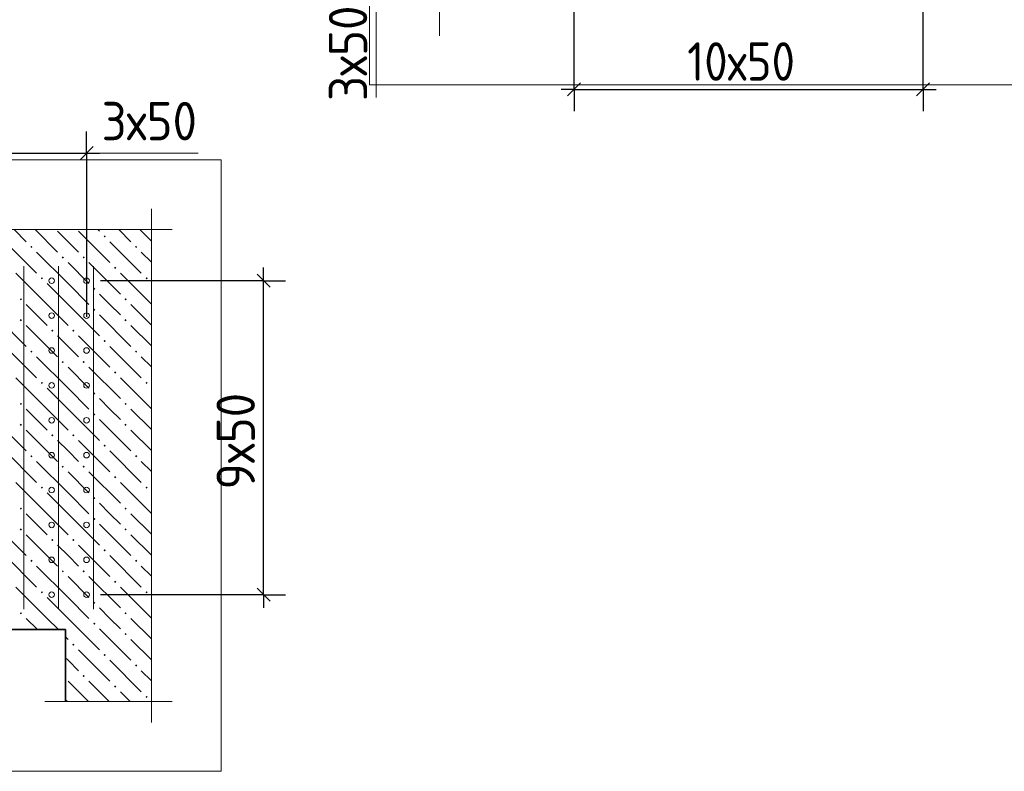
# Model space of a CAD drawing. Header units: millimetres. Extents: x 0 to 50400, y 0 to 35640.
# Tile 42 of 52: x 12419 to 19191, y 20064 to 25236. Entities that reach past the tile are written whole.
import ezdxf

# ---------------------------------------------------------------- set-up
doc = ezdxf.new("R2010")
doc.units = ezdxf.units.MM
for name, color, linetype, lineweight in [('Standard', 7, 'Continuous', 25), ('ЖБ Перекрытие верхний уровень', 7, 'Continuous', 35), ('Размерная линия_ общее', 7, 'Continuous', 13)]:
    doc.layers.add(name, color=color, linetype=linetype, lineweight=lineweight)
doc.layers.add('Вспомогательная арматура', color=7, linetype='Continuous', lineweight=18, true_color=0x656565)
doc.layers.add('Поперечная арматура', color=7, linetype='Continuous', lineweight=18, true_color=0x5a2814)
doc.layers.add('Размерная выноска', color=7, linetype='Continuous')
doc.styles.add('ISOCPEUR', font='txt')

msp = doc.modelspace()

# ---------------------------------------------------------------- hatches: boundary and pattern name
at = {"layer": 'ЖБ Перекрытие верхний уровень', "linetype": 'Continuous', "lineweight": 18, "transparency": 33554687}
for points in [[(12995.9, 23744.3), (13003.7, 23752.1), (13011.5, 23744.3), (13003.7, 23736.5)], [(12491.9, 23672.3), (12499.7, 23680.1), (12507.5, 23672.3), (12499.7, 23664.5)], [(13211.9, 23672.3), (13219.7, 23680.1), (13227.5, 23672.3), (13219.7, 23664.5)], [(12707.9, 23600.3), (12715.7, 23608.1), (12723.5, 23600.3), (12715.7, 23592.5)], [(12851.9, 23600.3), (12859.7, 23608.1), (12867.5, 23600.3), (12859.7, 23592.5)], [(13067.9, 23528.3), (13075.7, 23536.1), (13083.5, 23528.3), (13075.7, 23520.5)], [(12563.9, 23456.3), (12571.7, 23464.1), (12579.5, 23456.3), (12571.7, 23448.5)], [(13283.9, 23456.3), (13291.7, 23464.1), (13299.5, 23456.3), (13291.7, 23448.5)], [(12923.9, 23384.3), (12931.7, 23392.1), (12939.5, 23384.3), (12931.7, 23376.5)], [(12419.9, 23312.3), (12427.7, 23320.1), (12435.5, 23312.3), (12427.7, 23304.5)], [(13139.9, 23312.3), (13147.7, 23320.1), (13155.5, 23312.3), (13147.7, 23304.5)], [(12923.9, 23240.3), (12931.7, 23248.1), (12939.5, 23240.3), (12931.7, 23232.5)], [(12419.9, 23168.3), (12427.7, 23176.1), (12435.5, 23168.3), (12427.7, 23160.5)], [(13139.9, 23168.3), (13147.7, 23176.1), (13155.5, 23168.3), (13147.7, 23160.5)], [(12635.9, 23096.3), (12643.7, 23104.1), (12651.5, 23096.3), (12643.7, 23088.5)], [(12779.9, 23096.3), (12787.7, 23104.1), (12795.5, 23096.3), (12787.7, 23088.5)], [(12995.9, 23024.3), (13003.7, 23032.1), (13011.5, 23024.3), (13003.7, 23016.5)], [(12491.9, 22952.3), (12499.7, 22960.1), (12507.5, 22952.3), (12499.7, 22944.5)], [(13211.9, 22952.3), (13219.7, 22960.1), (13227.5, 22952.3), (13219.7, 22944.5)], [(12707.9, 22880.3), (12715.7, 22888.1), (12723.5, 22880.3), (12715.7, 22872.5)], [(12851.9, 22880.3), (12859.7, 22888.1), (12867.5, 22880.3), (12859.7, 22872.5)], [(13067.9, 22808.3), (13075.7, 22816.1), (13083.5, 22808.3), (13075.7, 22800.5)], [(12563.9, 22736.3), (12571.7, 22744.1), (12579.5, 22736.3), (12571.7, 22728.5)], [(13283.9, 22736.3), (13291.7, 22744.1), (13299.5, 22736.3), (13291.7, 22728.5)], [(12923.9, 22664.3), (12931.7, 22672.1), (12939.5, 22664.3), (12931.7, 22656.5)], [(12419.9, 22592.3), (12427.7, 22600.1), (12435.5, 22592.3), (12427.7, 22584.5)], [(13139.9, 22592.3), (13147.7, 22600.1), (13155.5, 22592.3), (13147.7, 22584.5)], [(12923.9, 22520.3), (12931.7, 22528.1), (12939.5, 22520.3), (12931.7, 22512.5)], [(12419.9, 22448.3), (12427.7, 22456.1), (12435.5, 22448.3), (12427.7, 22440.5)], [(13139.9, 22448.3), (13147.7, 22456.1), (13155.5, 22448.3), (13147.7, 22440.5)], [(12635.9, 22376.3), (12643.7, 22384.1), (12651.5, 22376.3), (12643.7, 22368.5)], [(12779.9, 22376.3), (12787.7, 22384.1), (12795.5, 22376.3), (12787.7, 22368.5)], [(12995.9, 22304.3), (13003.7, 22312.1), (13011.5, 22304.3), (13003.7, 22296.5)], [(12491.9, 22232.3), (12499.7, 22240.1), (12507.5, 22232.3), (12499.7, 22224.5)], [(13211.9, 22232.3), (13219.7, 22240.1), (13227.5, 22232.3), (13219.7, 22224.5)], [(12707.9, 22160.3), (12715.7, 22168.1), (12723.5, 22160.3), (12715.7, 22152.5)], [(12851.9, 22160.3), (12859.7, 22168.1), (12867.5, 22160.3), (12859.7, 22152.5)], [(13067.9, 22088.3), (13075.7, 22096.1), (13083.5, 22088.3), (13075.7, 22080.5)], [(12563.9, 22016.3), (12571.7, 22024.1), (12579.5, 22016.3), (12571.7, 22008.5)], [(13283.9, 22016.3), (13291.7, 22024.1), (13299.5, 22016.3), (13291.7, 22008.5)], [(12923.9, 21944.3), (12931.7, 21952.1), (12939.5, 21944.3), (12931.7, 21936.5)], [(12419.9, 21872.3), (12427.7, 21880.1), (12435.5, 21872.3), (12427.7, 21864.5)], [(13139.9, 21872.3), (13147.7, 21880.1), (13155.5, 21872.3), (13147.7, 21864.5)], [(12923.9, 21800.3), (12931.7, 21808.1), (12939.5, 21800.3), (12931.7, 21792.5)], [(12419.9, 21728.3), (12427.7, 21736.1), (12435.5, 21728.3), (12427.7, 21720.5)], [(13139.9, 21728.3), (13147.7, 21736.1), (13155.5, 21728.3), (13147.7, 21720.5)], [(12635.9, 21656.3), (12643.7, 21664.1), (12651.5, 21656.3), (12643.7, 21648.5)], [(12779.9, 21656.3), (12787.7, 21664.1), (12795.5, 21656.3), (12787.7, 21648.5)], [(12995.9, 21584.3), (13003.7, 21592.1), (13011.5, 21584.3), (13003.7, 21576.5)], [(12491.9, 21512.3), (12499.7, 21520.1), (12507.5, 21512.3), (12499.7, 21504.5)], [(13211.9, 21512.3), (13219.7, 21520.1), (13227.5, 21512.3), (13219.7, 21504.5)], [(12707.9, 21440.3), (12715.7, 21448.1), (12723.5, 21440.3), (12715.7, 21432.5)], [(12851.9, 21440.3), (12859.7, 21448.1), (12867.5, 21440.3), (12859.7, 21432.5)], [(13067.9, 21368.3), (13075.7, 21376.1), (13083.5, 21368.3), (13075.7, 21360.5)], [(12563.9, 21296.3), (12571.7, 21304.1), (12579.5, 21296.3), (12571.7, 21288.5)], [(13283.9, 21296.3), (13291.7, 21304.1), (13299.5, 21296.3), (13291.7, 21288.5)], [(12923.9, 21224.3), (12931.7, 21232.1), (12939.5, 21224.3), (12931.7, 21216.5)], [(12419.9, 21152.3), (12427.7, 21160.1), (12435.5, 21152.3), (12427.7, 21144.5)], [(13139.9, 21152.3), (13147.7, 21160.1), (13155.5, 21152.3), (13147.7, 21144.5)], [(12923.9, 21080.3), (12931.7, 21088.1), (12939.5, 21080.3), (12931.7, 21072.5)], [(13139.9, 21008.3), (13147.7, 21016.1), (13155.5, 21008.3), (13147.7, 21000.5)], [(12779.9, 20936.3), (12787.7, 20944.1), (12795.5, 20936.3), (12787.7, 20928.5)], [(12995.9, 20864.3), (13003.7, 20872.1), (13011.5, 20864.3), (13003.7, 20856.5)], [(13211.9, 20792.3), (13219.7, 20800.1), (13227.5, 20792.3), (13219.7, 20784.5)], [(12851.9, 20720.3), (12859.7, 20728.1), (12867.5, 20720.3), (12859.7, 20712.5)], [(13067.9, 20648.3), (13075.7, 20656.1), (13083.5, 20648.3), (13075.7, 20640.5)], [(13283.9, 20576.3), (13291.7, 20584.1), (13299.5, 20576.3), (13291.7, 20568.5)]]:
    msp.add_hatch(color=7, dxfattribs=at).paths.add_polyline_path(points, flags=16)

# ---------------------------------------------------------------- linework, layer by layer
at = {"layer": 'Standard', "color": 251, "linetype": 'Continuous', "lineweight": -3, "true_color": 0x656565, "transparency": 33554687}
for p, q in [((16232.3, 24756), (16232.3, 25419.4)), ((16232.3, 24756), (16232.3, 24906)), ((18632.3, 24756), (18632.3, 24906)), ((16232.3, 24756), (16232.3, 24606)), ((18632.3, 24756), (18632.3, 24606)), ((12879.1, 24317.1), (12879.1, 24467.1)), ((12879.1, 24317.1), (12879.1, 24167.1)), ((12879.1, 24317.1), (12879.1, 23192.1)), ((14096.8, 23439.7), (12975.1, 23439.7)), ((14096.8, 23439.7), (13946.8, 23439.7)), ((14096.8, 23439.7), (14246.8, 23439.7)), ((14096.8, 21279.7), (12975.1, 21279.7)), ((14096.8, 21279.7), (13946.8, 21279.7)), ((14096.8, 21279.7), (14246.8, 21279.7))]:
    msp.add_line(p, q, dxfattribs=at)
at = {"layer": 'Standard', "color": 7, "linetype": 'Continuous', "lineweight": 25, "transparency": 33554687}
for p, q in [((16187.3, 24711), (16277.3, 24801)), ((18587.3, 24711), (18677.3, 24801)), ((12834.1, 24272.1), (12924.1, 24362.1)), ((14141.8, 23394.7), (14051.8, 23484.7)), ((14141.8, 21234.7), (14051.8, 21324.7))]:
    msp.add_line(p, q, dxfattribs=at)
at = {"layer": 'Standard', "color": 7, "linetype": 'Continuous', "lineweight": -3, "transparency": 33554687}
for p, q in [((16232.3, 24756), (16142.3, 24756)), ((16232.3, 24756), (18632.3, 24756)), ((18632.3, 24756), (18722.3, 24756)), ((12159.1, 24317.1), (12879.1, 24317.1)), ((12879.1, 24317.1), (12969.1, 24317.1)), ((14096.8, 23439.7), (14096.8, 23529.7)), ((14096.8, 21279.7), (14096.8, 21189.7))]:
    msp.add_line(p, q, dxfattribs=at)
at = {"layer": 'Standard', "color": 254, "linetype": 'Continuous', "lineweight": 18, "true_color": 0xc4c4ff, "transparency": 33554687}
for points in [[(14826.2, 24788.1), (20009.4, 24788.1), (20009.4, 33215.8), (14826.2, 33215.8), (14826.2, 24788.1)], [(4912.9, 20064.4), (13804.9, 20064.4), (13804.9, 24271.2), (4912.9, 24271.2), (4912.9, 20064.4)]]:
    msp.add_lwpolyline(points, dxfattribs=at)
at = {"layer": 'Standard', "color": 251, "linetype": 'Continuous', "lineweight": -3, "true_color": 0x656565, "transparency": 33554687}
msp.add_lwpolyline([(18632.3, 24756), (18632.3, 25316.5), (18632.3, 25316.5), (18632.3, 25419.4)], dxfattribs=at)
at = {"layer": 'Standard', "color": 7, "linetype": 'Continuous', "lineweight": -3, "transparency": 33554687}
msp.add_lwpolyline([(14096.8, 21279.7), (14096.8, 21889.1), (14096.8, 21889.1), (14096.8, 23439.7)], dxfattribs=at)
at = {"layer": 'Вспомогательная арматура', "color": 251, "linetype": 'Continuous', "lineweight": 18, "true_color": 0x656565, "transparency": 33554687}
for p, q in [((12447.1, 23540.5), (12447.1, 21178.9)), ((12447.1, 23540.5), (12447.1, 21178.9)), ((12687.1, 23540.5), (12687.1, 21178.9)), ((12687.1, 23540.5), (12687.1, 21178.9)), ((12927.1, 23540.5), (12927.1, 21178.9)), ((12927.1, 23540.5), (12927.1, 21178.9))]:
    msp.add_line(p, q, dxfattribs=at)
at = {"layer": 'ЖБ Перекрытие верхний уровень', "color": 9, "linetype": 'Continuous', "lineweight": 18, "true_color": 0xc7c7c7, "transparency": 33554687}
for p, q in [((12380.8, 23791.2), (12463.7, 23708.3)), ((12524.8, 23791.2), (12679.7, 23636.3)), ((12751.7, 23708.3), (12679.7, 23780.3)), ((12823.7, 23780.3), (13039.7, 23564.3)), ((12956.8, 23791.2), (12967.7, 23780.3)), ((13100.8, 23791.2), (13183.7, 23708.3)), ((13244.8, 23791.2), (13324.9, 23711.1)), ((12319.7, 23708.3), (12535.7, 23492.3)), ((12823.7, 23636.3), (12751.7, 23708.3)), ((13039.7, 23708.3), (13255.7, 23492.3)), ((12751.7, 23420.3), (12535.7, 23636.3)), ((13324.9, 23567.1), (13255.7, 23636.3)), ((12751.7, 23564.3), (12895.7, 23420.3)), ((12895.7, 23564.3), (13111.7, 23348.3)), ((12607.7, 23276.3), (12391.7, 23492.3)), ((13324.9, 23279.1), (13111.7, 23492.3)), ((12607.7, 23420.3), (12751.7, 23276.3)), ((12751.7, 23420.3), (12895.7, 23276.3)), ((13039.7, 23276.3), (12967.7, 23348.3)), ((12463.7, 23276.3), (12607.7, 23132.3)), ((12607.7, 23276.3), (12751.7, 23132.3)), ((12751.7, 23276.3), (12967.7, 23060.3)), ((13111.7, 23204.3), (13039.7, 23276.3)), ((13183.7, 23276.3), (13324.9, 23135.1)), ((12247.7, 23204.3), (12463.7, 22988.3)), ((12967.7, 23204.3), (13183.7, 22988.3)), ((12463.7, 23132.3), (12679.7, 22916.3)), ((13183.7, 23132.3), (13324.9, 22991.1)), ((12751.7, 22988.3), (12679.7, 23060.3)), ((12823.7, 23060.3), (13039.7, 22844.3)), ((12319.7, 22988.3), (12535.7, 22772.3)), ((12823.7, 22916.3), (12751.7, 22988.3)), ((13039.7, 22988.3), (13255.7, 22772.3)), ((12751.7, 22700.3), (12535.7, 22916.3)), ((13324.9, 22847.1), (13255.7, 22916.3)), ((12751.7, 22844.3), (12895.7, 22700.3)), ((12895.7, 22844.3), (13111.7, 22628.3)), ((12607.7, 22556.3), (12391.7, 22772.3)), ((13324.9, 22559.1), (13111.7, 22772.3)), ((12607.7, 22700.3), (12751.7, 22556.3)), ((12751.7, 22700.3), (12895.7, 22556.3)), ((13039.7, 22556.3), (12967.7, 22628.3)), ((12463.7, 22556.3), (12607.7, 22412.3)), ((12607.7, 22556.3), (12751.7, 22412.3)), ((12751.7, 22556.3), (12967.7, 22340.3)), ((13111.7, 22484.3), (13039.7, 22556.3)), ((13183.7, 22556.3), (13324.9, 22415.1)), ((12247.7, 22484.3), (12463.7, 22268.3)), ((12967.7, 22484.3), (13183.7, 22268.3)), ((12463.7, 22412.3), (12679.7, 22196.3)), ((13183.7, 22412.3), (13324.9, 22271.1)), ((12751.7, 22268.3), (12679.7, 22340.3)), ((12823.7, 22340.3), (13039.7, 22124.3)), ((12319.7, 22268.3), (12535.7, 22052.3)), ((12823.7, 22196.3), (12751.7, 22268.3)), ((13039.7, 22268.3), (13255.7, 22052.3)), ((12751.7, 21980.3), (12535.7, 22196.3)), ((13324.9, 22127.1), (13255.7, 22196.3)), ((12751.7, 22124.3), (12895.7, 21980.3)), ((12895.7, 22124.3), (13111.7, 21908.3)), ((12607.7, 21836.3), (12391.7, 22052.3)), ((13324.9, 21839.1), (13111.7, 22052.3)), ((12607.7, 21980.3), (12751.7, 21836.3)), ((12751.7, 21980.3), (12895.7, 21836.3)), ((13039.7, 21836.3), (12967.7, 21908.3)), ((12463.7, 21836.3), (12607.7, 21692.3)), ((12607.7, 21836.3), (12751.7, 21692.3)), ((12751.7, 21836.3), (12967.7, 21620.3)), ((13111.7, 21764.3), (13039.7, 21836.3)), ((13183.7, 21836.3), (13324.9, 21695.1)), ((12247.7, 21764.3), (12463.7, 21548.3)), ((12967.7, 21764.3), (13183.7, 21548.3)), ((12463.7, 21692.3), (12679.7, 21476.3)), ((13183.7, 21692.3), (13324.9, 21551.1)), ((12751.7, 21548.3), (12679.7, 21620.3)), ((12823.7, 21620.3), (13039.7, 21404.3)), ((12319.7, 21548.3), (12535.7, 21332.3)), ((12823.7, 21476.3), (12751.7, 21548.3)), ((13039.7, 21548.3), (13255.7, 21332.3)), ((12751.7, 21260.3), (12535.7, 21476.3)), ((13324.9, 21407.1), (13255.7, 21476.3)), ((12751.7, 21404.3), (12895.7, 21260.3)), ((12895.7, 21404.3), (13111.7, 21188.3)), ((12607.7, 21116.3), (12391.7, 21332.3)), ((13324.9, 21119.1), (13111.7, 21332.3)), ((12607.7, 21260.3), (12751.7, 21116.3)), ((12751.7, 21260.3), (12895.7, 21116.3)), ((13039.7, 21116.3), (12967.7, 21188.3)), ((12463.7, 21116.3), (12541, 21039.1)), ((12607.7, 21116.3), (12685, 21039.1)), ((12751.7, 21116.3), (12967.7, 20900.3)), ((13111.7, 21044.3), (13039.7, 21116.3)), ((13183.7, 21116.3), (13324.9, 20975.1)), ((12967.7, 21044.3), (13183.7, 20828.3)), ((12735.1, 20988.9), (12751.7, 20972.3)), ((13183.7, 20972.3), (13324.9, 20831.1)), ((12823.7, 20900.3), (13039.7, 20684.3)), ((12751.7, 20828.3), (12735.1, 20844.9)), ((12823.7, 20756.3), (12751.7, 20828.3)), ((13039.7, 20828.3), (13255.7, 20612.3)), ((13324.9, 20687.1), (13255.7, 20756.3)), ((12751.7, 20684.3), (12891.6, 20544.4)), ((12895.7, 20684.3), (13035.6, 20544.4)), ((13179.6, 20544.4), (13111.7, 20612.3)), ((12747.6, 20544.4), (12735.1, 20556.9))]:
    msp.add_line(p, q, dxfattribs=at)
at = {"layer": 'ЖБ Перекрытие верхний уровень', "color": 7, "linetype": 'Continuous', "lineweight": 35, "transparency": 33554687}
for p, q in [((7935.1, 21039.1), (12735.1, 21039.1)), ((12735.1, 21039.1), (12735.1, 20544.4))]:
    msp.add_line(p, q, dxfattribs=at)
at = {"layer": 'Поперечная арматура', "color": 19, "linetype": 'Continuous', "lineweight": 18, "true_color": 0x5a2814, "transparency": 33554687}
for centre in [(12639.1, 23439.7), (12879.1, 23439.7), (12639.1, 23199.7), (12879.1, 23199.7), (12639.1, 22959.7), (12879.1, 22959.7), (12639.1, 22719.7), (12879.1, 22719.7), (12639.1, 22479.7), (12879.1, 22479.7), (12639.1, 22239.7), (12879.1, 22239.7), (12639.1, 21999.7), (12879.1, 21999.7), (12639.1, 21759.7), (12879.1, 21759.7), (12639.1, 21519.7), (12879.1, 21519.7), (12639.1, 21279.7), (12879.1, 21279.7)]:
    msp.add_circle(centre, 19.2, dxfattribs=at)
at = {"layer": 'Размерная выноска', "color": 7, "linetype": 'Continuous', "lineweight": 13, "transparency": 33554687}
for p, q in [((15306.2, 25124.1), (15306.2, 32879.8)), ((13324.9, 20400.4), (13324.9, 23935.2)), ((13468.9, 23791.2), (5248.9, 23791.2)), ((12591.1, 20544.4), (13468.9, 20544.4))]:
    msp.add_line(p, q, dxfattribs=at)
at = {"layer": 'Размерная линия_ общее', "color": 7, "linetype": 'Continuous', "lineweight": 13, "transparency": 33554687}
for p, q in [((14870.9, 24699.4), (14870.9, 25515.4)), ((12879.1, 24317.1), (13647.1, 24317.1))]:
    msp.add_line(p, q, dxfattribs=at)

# ---------------------------------------------------------------- texts
at = {"layer": 'Standard', "color": 7, "linetype": 'Continuous', "lineweight": 25, "transparency": 33554687, "char_height": 264, "width": 861.704, "attachment_point": 7, "rotation": 90, "style": 'ISOCPEUR'}
for s, insert in [('\\W0.93;3х50', (14809.4, 24676.3)), ('\\W0.93;9х50', (14036.8, 22003.3))]:
    msp.add_mtext(s, dxfattribs=dict(at, insert=insert))
at = {"layer": 'Standard', "color": 7, "linetype": 'Continuous', "lineweight": 25, "transparency": 33554687, "char_height": 264, "attachment_point": 7, "style": 'ISOCPEUR'}
for s, insert, width in [('\\W0.89;10х50', (17009.9, 24816), 988.258), ('\\W0.93;3х50', (12982.2, 24405.8), 861.721)]:
    msp.add_mtext(s, dxfattribs=dict(at, insert=insert, width=width))

doc.saveas('drawing.dxf')
